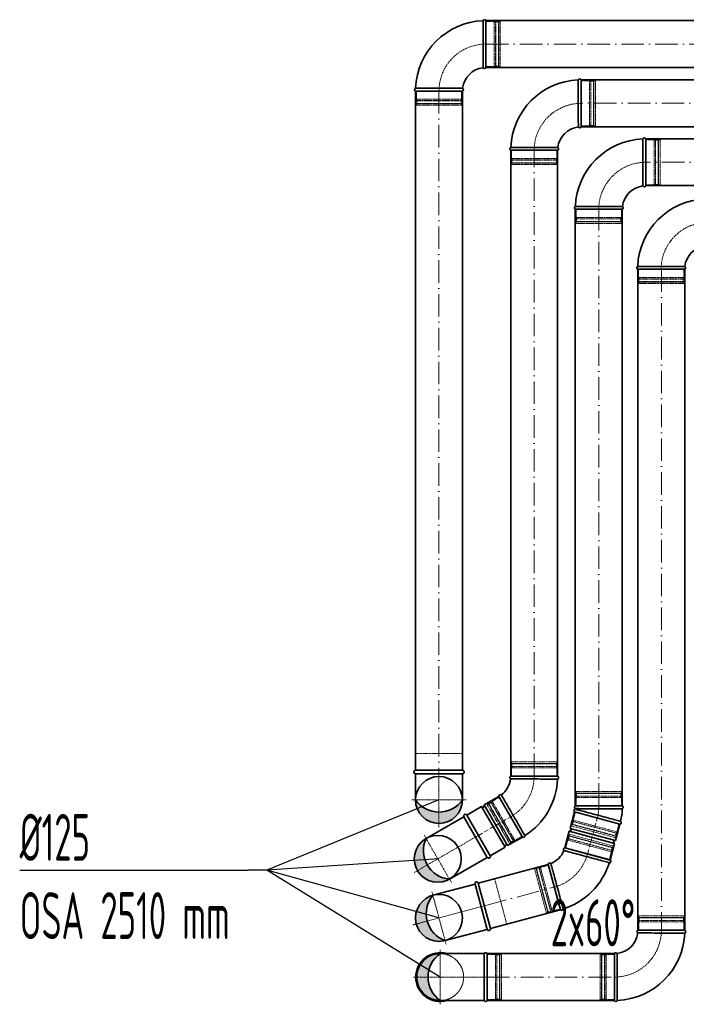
# Model space of a CAD drawing. Header units: millimetres. Extents: x 8221 to 89444, y -105166 to -5578.
# Tile 56 of 118: x 60609 to 62383, y -68729 to -66108. Entities that reach past the tile are written whole.
import ezdxf

# ---------------------------------------------------------------- set-up
doc = ezdxf.new("R2010")
doc.units = ezdxf.units.MM
for name, pattern in [('ACAD_ISO02W100', [15, 12, -3]), ('ACAD_ISO10W100', [18, 12, -3, 0, -3]), ('phl_thick', [0])]:
    doc.linetypes.add(name, pattern=pattern)
for name, color, linetype, lineweight in [('VZT_01 SUP (PŘÍVOD) - OBRYS', 5, 'Continuous', 35), ('VZT_02 SUP (PŘÍVOD) - OSA', 5, 'ACAD_ISO10W100', 5), ('VZT_04 SUP (PŘÍVOD) - SKRYTÉ', 5, 'ACAD_ISO02W100', 5), ('VZT_05 ETA (ODVOD) - OBRYS', 6, 'Continuous', 35), ('VZT_06 ETA (ODVOD) - OSA', 6, 'ACAD_ISO10W100', 5), ('VZT_60_KOTY - DIMENZE', 7, 'Continuous', 5)]:
    doc.layers.add(name, color=color, linetype=linetype, lineweight=lineweight)
doc.layers.add('VZT_03 SUP (PŘÍVOD) - NETISK', color=8, linetype='ACAD_ISO02W100', lineweight=5, plot=False)
doc.layers.add('VZT_07 ETA (ODVOD) - NETISK', color=8, linetype='ACAD_ISO02W100', lineweight=5, plot=False)
doc.styles.add('EVORA_125', font='isocp.shx', dxfattribs={"width": 0.6, "height": 125})

msp = doc.modelspace()

# ---------------------------------------------------------------- hatches: boundary and pattern name
at = {"layer": 'VZT_01 SUP (PŘÍVOD) - OBRYS'}
h = msp.add_hatch(color=256, dxfattribs=at)
h.dxf.hatch_style = 1
h.paths.add_polyline_path([(61662.7, -68185.4, 0.242708), (61725.2, -68217.7), (61725.2, -68247.9, -0.414214)])
h.paths.add_polyline_path([(61725.2, -68247.9), (61725.2, -68217.7, 0.242708), (61787.7, -68185.4, -0.414214)])
h = msp.add_hatch(color=256, dxfattribs=at)
h.dxf.hatch_style = 1
h.paths.add_polyline_path([(61728.3, -68594.4, 0.242708), (61696.1, -68656.9), (61665.8, -68656.9, -0.414214)])
h.paths.add_polyline_path([(61665.8, -68656.9), (61696.1, -68656.9, 0.242708), (61728.3, -68719.4, -0.414214)])
at = {"layer": 'VZT_05 ETA (ODVOD) - OBRYS'}
h = msp.add_hatch(color=256, dxfattribs=at)
h.dxf.hatch_style = 1
h.paths.add_polyline_path([(61753.3, -68396.2, -0.242708), (61694.1, -68358.2), (61667.9, -68373.4, 0.414214)])
h.paths.add_polyline_path([(61667.9, -68373.4), (61694.1, -68358.2, -0.242708), (61690.8, -68288, 0.414214)])
h = msp.add_hatch(color=256, dxfattribs=at)
h.dxf.hatch_style = 1
h.paths.add_polyline_path([(61741.4, -68559.9, -0.242708), (61694, -68507.9), (61664.8, -68515.7, 0.414214)])
h.paths.add_polyline_path([(61664.8, -68515.7), (61694, -68507.9, -0.242708), (61709, -68439.2, 0.414214)])

# ---------------------------------------------------------------- linework, layer by layer
at = {"layer": 'VZT_01 SUP (PŘÍVOD) - OBRYS'}
for p, q in [((61850.2, -66110.2), (61850.2, -66235.2)), ((61787.7, -66297.7), (61662.7, -66297.7)), ((62378.9, -66772.2), (62253.9, -66772.2)), ((62254.5, -68531.9), (62379.5, -68531.9)), ((61845.7, -68594.4), (61728.6, -68594.4)), ((61853.3, -68719.4), (61853.3, -68594.4)), ((62192, -68719.4), (62192, -68594.4)), ((61728.6, -68719.4), (61845.7, -68719.4))]:
    msp.add_line(p, q, dxfattribs=at)
for points in [[(62827.9, -66110.2), (61850.2, -66110.2)], [(62827.9, -66235.2), (61850.2, -66235.2)], [(61662.7, -68106.4), (61662.7, -66297.7)], [(61787.7, -68106.4), (61787.7, -66297.7)], [(61787.7, -68106.4), (61662.7, -68106.4)], [(61787.7, -68115.4), (61662.7, -68115.4)], [(61662.7, -68115.4), (61662.7, -68185.4)], [(61787.7, -68115.4), (61787.7, -68185.4)], [(62192, -68594.4), (61853.1, -68594.4)], [(62192, -68719.4), (61853.1, -68719.4)]]:
    msp.add_lwpolyline(points, dxfattribs=at)
at = {"layer": 'VZT_01 SUP (PŘÍVOD) - OBRYS', "elevation": 0}
for points in [[(62254.5, -68531.9), (62254.5, -66772.2)], [(62379.5, -68531.9), (62379.5, -66772.2)]]:
    msp.add_lwpolyline(points, dxfattribs=at)
at = {"layer": 'VZT_01 SUP (PŘÍVOD) - OBRYS'}
for centre, radius, start, end in [((61850.2, -66297.7), 187.5, 92.3607, 177.6393), ((61846.4, -66111.9), 4.17, 23.4678, 158.8928), ((61850.2, -66297.7), 62.5, 96.8302, 173.1698), ((61846.4, -66233.6), 4.17, 210.2981, 336.5322), ((61664.3, -66293.9), 4.17, 111.1072, 246.5322), ((61786, -66293.9), 4.17, 293.4678, 59.7019), ((62441.4, -66772.2), 187.5, 92.3607, 177.6393), ((62441.4, -66772.2), 62.5, 96.8302, 173.1698), ((62255.6, -66768.4), 4.17, 111.1072, 246.5322), ((62377.3, -66768.4), 4.17, 293.4678, 59.7019), ((61662.7, -68110.9), 4.5, 90, 270), ((61787.7, -68110.9), 4.5, 270, 90), ((61725.2, -68185.4), 62.5, 0, 180), ((61725.2, -68141), 76.7, 215.4307, 324.5693), ((61725.2, -68185.4), 62.5, 180, 0), ((62192, -68531.9), 62.5, 276.8302, 353.1698), ((62192, -68531.9), 187.5, 272.3607, 357.6393), ((62256.1, -68535.8), 4.17, 113.4678, 239.7019), ((62377.8, -68535.8), 4.17, 291.1072, 66.5322), ((61728.3, -68656.9), 65, 74.021, 180), ((61772.8, -68656.9), 76.7, 125.4307, 234.5693), ((61849.5, -68596.1), 4.17, 23.4678, 156.5387), ((62195.8, -68596.1), 4.17, 30.2981, 156.5322), ((61728.3, -68656.9), 65, 180, 285.979), ((61849.5, -68717.8), 4.17, 203.4613, 336.5322), ((62195.8, -68717.8), 4.17, 203.4678, 338.8928)]:
    msp.add_arc(centre, radius, start, end, dxfattribs=at)
for points, knots in [([(61842.8, -66235.7), (61842.8, -66235.7), (61842.8, -66235.6), (61842.7, -66235.3), (61842.7, -66235), (61842.7, -66233.9), (61842.7, -66233.2), (61842.7, -66230), (61842.7, -66226.9), (61842.6, -66217.9), (61842.6, -66211.8), (61842.6, -66197.7), (61842.6, -66189.8), (61842.5, -66173.6), (61842.5, -66165.4), (61842.5, -66149.5), (61842.5, -66142.1), (61842.5, -66128.9), (61842.5, -66123.3), (61842.5, -66116.3), (61842.5, -66114.2), (61842.5, -66111.2), (61842.5, -66110.4), (61842.5, -66110.4)], [197.067977, 197.067977, 197.067977, 197.067977, 201.792196, 201.792196, 209.190204, 209.190204, 218.040239, 218.040239, 237.760854, 237.760854, 262.206108, 262.206108, 286.831239, 286.831239, 311.323072, 311.323072, 335.946087, 335.946087, 360.704397, 360.704397, 377.088273, 377.088273, 394.105327, 394.105327, 394.105327, 394.105327]), ([(61788.1, -66290.3), (61788.1, -66290.3), (61786.6, -66290.3), (61780.4, -66290.3), (61775.9, -66290.2), (61764.5, -66290.2), (61757.7, -66290.2), (61742.7, -66290.1), (61734.7, -66290.1), (61718.3, -66290.1), (61710.2, -66290.1), (61695, -66290.1), (61688, -66290), (61676.3, -66290), (61671.5, -66290), (61664.9, -66290), (61663.1, -66290), (61662.9, -66290), (61662.8, -66290), (61662.8, -66290)], [0, 0, 0, 0, 24.235852, 24.235852, 48.531845, 48.531845, 73.024415, 73.024415, 97.570898, 97.570898, 122.078339, 122.078339, 146.53579, 146.53579, 170.957495, 170.957495, 195.359468, 195.359468, 197.168246, 197.168246, 197.168246, 197.168246]), ([(62379.4, -66764.8), (62379.4, -66764.8), (62377.8, -66764.7), (62371.7, -66764.7), (62367.2, -66764.7), (62355.8, -66764.6), (62349, -66764.6), (62334, -66764.6), (62325.9, -66764.5), (62309.6, -66764.5), (62301.4, -66764.5), (62286.3, -66764.5), (62279.3, -66764.5), (62267.5, -66764.5), (62262.8, -66764.5), (62256.2, -66764.5), (62254.4, -66764.5), (62254.1, -66764.5), (62254.1, -66764.5), (62254.1, -66764.5)], [0, 0, 0, 0, 24.235852, 24.235852, 48.531845, 48.531845, 73.024415, 73.024415, 97.570898, 97.570898, 122.078339, 122.078339, 146.53579, 146.53579, 170.957495, 170.957495, 195.359468, 195.359468, 197.168246, 197.168246, 197.168246, 197.168246]), ([(62254, -68539.4), (62254, -68539.4), (62255.6, -68539.4), (62261.7, -68539.4), (62266.2, -68539.4), (62277.6, -68539.5), (62284.4, -68539.5), (62299.4, -68539.6), (62307.5, -68539.6), (62323.9, -68539.6), (62332, -68539.6), (62347.2, -68539.6), (62354.1, -68539.6), (62365.9, -68539.6), (62370.6, -68539.6), (62377.2, -68539.7), (62379.1, -68539.7), (62379.3, -68539.7), (62379.3, -68539.7), (62379.3, -68539.7)], [0, 0, 0, 0, 24.235852, 24.235852, 48.531845, 48.531845, 73.024415, 73.024415, 97.570898, 97.570898, 122.078339, 122.078339, 146.53579, 146.53579, 170.957495, 170.957495, 195.359468, 195.359468, 197.168246, 197.168246, 197.168246, 197.168246]), ([(61728.6, -68594.4), (61720.8, -68594.4), (61713, -68595.9), (61698.1, -68601.7), (61691.2, -68606.1), (61679.4, -68617.4), (61674.7, -68624.1), (61668.1, -68639), (61666.2, -68647), (61665.8, -68663.3), (61667.1, -68671.3), (61672.9, -68686.6), (61677.2, -68693.5), (61688.3, -68705.5), (61694.9, -68710.3), (61709.7, -68717.1), (61717.7, -68719), (61726.8, -68719.4), (61727.7, -68719.4), (61728.6, -68719.4)], [98.62411, 98.62411, 98.62411, 98.62411, 122.078339, 122.078339, 146.53579, 146.53579, 170.957495, 170.957495, 195.359468, 195.359468, 219.755412, 219.755412, 244.157475, 244.157475, 268.57741, 268.57741, 293.026847, 293.026847, 295.711299, 295.711299, 295.711299, 295.711299]), ([(61845.7, -68594.4), (61845.7, -68594.4), (61845.7, -68595.1), (61845.6, -68598.4), (61845.6, -68602), (61845.6, -68611.8), (61845.6, -68618), (61845.6, -68629.8), (61845.6, -68634.9), (61845.6, -68645.6), (61845.6, -68651.3), (61845.6, -68656.9)], [295.84321, 295.84321, 295.84321, 295.84321, 311.323072, 311.323072, 335.946087, 335.946087, 360.704397, 360.704397, 377.088273, 377.088273, 394.105327, 394.105327, 394.105327, 394.105327]), ([(62199.4, -68594), (62199.4, -68594), (62199.4, -68594), (62199.4, -68594.4), (62199.4, -68594.7), (62199.4, -68595.7), (62199.4, -68596.5), (62199.5, -68599.7), (62199.5, -68602.8), (62199.5, -68611.7), (62199.5, -68617.9), (62199.6, -68632), (62199.6, -68639.8), (62199.6, -68656.1), (62199.7, -68664.3), (62199.7, -68680.1), (62199.7, -68687.6), (62199.7, -68700.8), (62199.7, -68706.4), (62199.7, -68713.4), (62199.7, -68715.5), (62199.7, -68718.5), (62199.7, -68719.3), (62199.7, -68719.3)], [197.067977, 197.067977, 197.067977, 197.067977, 201.792196, 201.792196, 209.190204, 209.190204, 218.040239, 218.040239, 237.760854, 237.760854, 262.206108, 262.206108, 286.831239, 286.831239, 311.323072, 311.323072, 335.946087, 335.946087, 360.704397, 360.704397, 377.088273, 377.088273, 394.105327, 394.105327, 394.105327, 394.105327]), ([(61845.6, -68656.9), (61845.6, -68665), (61845.6, -68673), (61845.6, -68687.7), (61845.6, -68694.3), (61845.6, -68705.5), (61845.6, -68710), (61845.6, -68716.5), (61845.7, -68718.4), (61845.7, -68719.3), (61845.7, -68719.4), (61845.7, -68719.4)], [0, 0, 0, 0, 24.204846, 24.204846, 47.668011, 47.668011, 70.404067, 70.404067, 92.541841, 92.541841, 98.27232, 98.27232, 98.27232, 98.27232])]:
    msp.add_open_spline(points, degree=3, knots=knots, dxfattribs=at)
at = {"layer": 'VZT_02 SUP (PŘÍVOD) - OSA', "ltscale": 0.3}
for points in [[(61725.2, -66297.7), (61725.2, -66297.7, -0.414214), (61850.2, -66172.7), (61850.2, -66172.7)], [(62316.4, -66772.2), (62316.4, -66772.2, -0.414214), (62441.4, -66647.2), (62441.4, -66647.2)], [(62317, -68531.9), (62317, -68531.9, -0.414214), (62192, -68656.9), (62192, -68656.9)]]:
    msp.add_lwpolyline(points, format="xyb", dxfattribs=at)
at = {"layer": 'VZT_02 SUP (PŘÍVOD) - OSA', "ltscale": 5}
for points in [[(61850.2, -66172.7), (62827.9, -66172.7)], [(61725.2, -66297.7), (61725.2, -68106.4)], [(61853.1, -68656.9), (62192, -68656.9)]]:
    msp.add_lwpolyline(points, dxfattribs=at)
at = {"layer": 'VZT_02 SUP (PŘÍVOD) - OSA', "ltscale": 5, "elevation": 0}
msp.add_lwpolyline([(62317, -66772.2), (62317, -68531.9)], dxfattribs=at)
at = {"layer": 'VZT_02 SUP (PŘÍVOD) - OSA', "ltscale": 0.3}
for points in [[(61725.2, -68185.4), (61725.2, -68106.4)], [(61725.2, -68185.4), (61652.7, -68185.4)], [(61725.2, -68257.9), (61725.2, -68185.4)], [(61797.7, -68185.4), (61725.2, -68185.4)], [(61728.3, -68729.4), (61728.3, -68584.4)], [(61853.3, -68656.9), (61656, -68656.9)]]:
    msp.add_lwpolyline(points, dxfattribs=at)
at = {"layer": 'VZT_03 SUP (PŘÍVOD) - NETISK', "ltscale": 0.4}
for p, q in [((61850.2, -66112.7), (61872.2, -66112.7)), ((61872.2, -66112.7), (61872.2, -66232.7)), ((61872.2, -66113.7), (61875.7, -66113.7)), ((61875.7, -66111.7), (61875.7, -66233.7)), ((61875.7, -66111.7), (61876.2, -66111.7)), ((61876.2, -66111.7), (61876.2, -66233.7)), ((61876.2, -66113.7), (61883.2, -66113.7)), ((61883.2, -66111.7), (61883.2, -66233.7)), ((61883.2, -66111.7), (61883.7, -66111.7)), ((61883.7, -66111.7), (61883.7, -66233.7)), ((61883.7, -66113.7), (61884.2, -66113.7)), ((61884.2, -66112.7), (61884.2, -66232.7)), ((61884.2, -66112.7), (61888.2, -66112.7)), ((61888.2, -66112.7), (61888.2, -66232.7)), ((61850.2, -66232.7), (61872.2, -66232.7)), ((61872.2, -66231.7), (61875.7, -66231.7)), ((61875.7, -66233.7), (61876.2, -66233.7)), ((61876.2, -66231.7), (61883.2, -66231.7)), ((61883.2, -66233.7), (61883.7, -66233.7)), ((61883.7, -66231.7), (61884.2, -66231.7)), ((61884.2, -66232.7), (61888.2, -66232.7)), ((61665.2, -66297.7), (61665.2, -66319.7)), ((61785.2, -66297.7), (61785.2, -66319.7)), ((61786.2, -66323.2), (61664.2, -66323.2)), ((61664.2, -66323.2), (61664.2, -66323.7)), ((61786.2, -66323.7), (61664.2, -66323.7)), ((61785.2, -66319.7), (61665.2, -66319.7)), ((61666.2, -66319.7), (61666.2, -66323.2)), ((61666.2, -66323.7), (61666.2, -66330.7)), ((61784.2, -66319.7), (61784.2, -66323.2)), ((61784.2, -66323.7), (61784.2, -66330.7)), ((61786.2, -66323.2), (61786.2, -66323.7)), ((61786.2, -66330.7), (61664.2, -66330.7)), ((61664.2, -66330.7), (61664.2, -66331.2)), ((61786.2, -66331.2), (61664.2, -66331.2)), ((61785.2, -66331.7), (61665.2, -66331.7)), ((61665.2, -66331.7), (61665.2, -66335.7)), ((61785.2, -66335.7), (61665.2, -66335.7)), ((61666.2, -66331.2), (61666.2, -66331.7)), ((61784.2, -66331.2), (61784.2, -66331.7)), ((61785.2, -66331.7), (61785.2, -66335.7)), ((61786.2, -66330.7), (61786.2, -66331.2)), ((62256.4, -66772.2), (62256.4, -66794.2)), ((62376.4, -66772.2), (62376.4, -66794.2)), ((62377.4, -66797.7), (62255.4, -66797.7)), ((62255.4, -66797.7), (62255.4, -66798.2)), ((62377.4, -66798.2), (62255.4, -66798.2)), ((62376.4, -66794.2), (62256.4, -66794.2)), ((62257.4, -66794.2), (62257.4, -66797.7)), ((62257.4, -66798.2), (62257.4, -66805.2)), ((62375.4, -66794.2), (62375.4, -66797.7)), ((62375.4, -66798.2), (62375.4, -66805.2)), ((62377.4, -66797.7), (62377.4, -66798.2)), ((62377.4, -66805.2), (62255.4, -66805.2)), ((62255.4, -66805.2), (62255.4, -66805.7)), ((62377.4, -66805.7), (62255.4, -66805.7)), ((62376.4, -66806.2), (62256.4, -66806.2)), ((62256.4, -66806.2), (62256.4, -66810.2)), ((62376.4, -66810.2), (62256.4, -66810.2)), ((62257.4, -66805.7), (62257.4, -66806.2)), ((62375.4, -66805.7), (62375.4, -66806.2)), ((62376.4, -66806.2), (62376.4, -66810.2)), ((62377.4, -66805.2), (62377.4, -66805.7)), ((62256, -68498.4), (62378, -68498.4)), ((62256, -68498.9), (62256, -68498.4)), ((62256, -68498.9), (62378, -68498.9)), ((62257, -68493.9), (62377, -68493.9)), ((62257, -68497.9), (62257, -68493.9)), ((62257, -68497.9), (62377, -68497.9)), ((62258, -68498.4), (62258, -68497.9)), ((62258, -68505.9), (62258, -68498.9)), ((62376, -68498.4), (62376, -68497.9)), ((62376, -68505.9), (62376, -68498.9)), ((62377, -68497.9), (62377, -68493.9)), ((62378, -68498.9), (62378, -68498.4)), ((62256, -68505.9), (62378, -68505.9)), ((62256, -68506.4), (62256, -68505.9)), ((62256, -68506.4), (62378, -68506.4)), ((62257, -68509.9), (62377, -68509.9)), ((62257, -68531.9), (62257, -68509.9)), ((62258, -68509.9), (62258, -68506.4)), ((62376, -68509.9), (62376, -68506.4)), ((62377, -68531.9), (62377, -68509.9)), ((62378, -68506.4), (62378, -68505.9)), ((61853.3, -68596.9), (61875.3, -68596.9)), ((61875.3, -68716.9), (61875.3, -68596.9)), ((61875.3, -68597.9), (61878.8, -68597.9)), ((61878.8, -68717.9), (61878.8, -68595.9)), ((61878.8, -68595.9), (61879.3, -68595.9)), ((61879.3, -68717.9), (61879.3, -68595.9)), ((61879.3, -68597.9), (61886.3, -68597.9)), ((61886.3, -68717.9), (61886.3, -68595.9)), ((61886.3, -68595.9), (61886.8, -68595.9)), ((61886.8, -68717.9), (61886.8, -68595.9)), ((61886.8, -68597.9), (61887.3, -68597.9)), ((61887.3, -68716.9), (61887.3, -68596.9)), ((61887.3, -68596.9), (61891.3, -68596.9)), ((61891.3, -68716.9), (61891.3, -68596.9)), ((62154, -68716.9), (62154, -68596.9)), ((62158, -68596.9), (62154, -68596.9)), ((62158, -68716.9), (62158, -68596.9)), ((62158.5, -68597.9), (62158, -68597.9)), ((62158.5, -68717.9), (62158.5, -68595.9)), ((62159, -68595.9), (62158.5, -68595.9)), ((62159, -68717.9), (62159, -68595.9)), ((62166, -68597.9), (62159, -68597.9)), ((62166, -68717.9), (62166, -68595.9)), ((62166.5, -68595.9), (62166, -68595.9)), ((62166.5, -68717.9), (62166.5, -68595.9)), ((62170, -68597.9), (62166.5, -68597.9)), ((62170, -68716.9), (62170, -68596.9)), ((62192, -68596.9), (62170, -68596.9)), ((61853.3, -68716.9), (61875.3, -68716.9)), ((61875.3, -68715.9), (61878.8, -68715.9)), ((61878.8, -68717.9), (61879.3, -68717.9)), ((61879.3, -68715.9), (61886.3, -68715.9)), ((61886.3, -68717.9), (61886.8, -68717.9)), ((61886.8, -68715.9), (61887.3, -68715.9)), ((61887.3, -68716.9), (61891.3, -68716.9)), ((62158, -68716.9), (62154, -68716.9)), ((62158.5, -68715.9), (62158, -68715.9)), ((62159, -68717.9), (62158.5, -68717.9)), ((62166, -68715.9), (62159, -68715.9)), ((62166.5, -68717.9), (62166, -68717.9)), ((62170, -68715.9), (62166.5, -68715.9)), ((62192, -68716.9), (62170, -68716.9))]:
    msp.add_line(p, q, dxfattribs=at)
msp.add_lwpolyline([(61787.7, -68106.4), (61787.7, -68061.4), (61662.7, -68061.4), (61662.7, -68106.4)], dxfattribs=at)
at = {"layer": 'VZT_04 SUP (PŘÍVOD) - SKRYTÉ', "ltscale": 0.1}
msp.add_open_spline([(61728.1, -68594.4), (61735.9, -68594.4), (61743.7, -68595.9), (61758.5, -68601.7), (61765.5, -68606.1), (61777.2, -68617.4), (61782, -68624.1), (61788.6, -68639), (61790.4, -68647), (61790.9, -68663.3), (61789.5, -68671.3), (61783.8, -68686.6), (61779.5, -68693.5), (61768.4, -68705.5), (61761.7, -68710.3), (61746.9, -68717.1), (61738.9, -68719), (61729.9, -68719.4), (61729, -68719.4), (61728.1, -68719.4)], degree=3, knots=[98.62411, 98.62411, 98.62411, 98.62411, 122.078339, 122.078339, 146.53579, 146.53579, 170.957495, 170.957495, 195.359468, 195.359468, 219.755412, 219.755412, 244.157475, 244.157475, 268.57741, 268.57741, 293.026847, 293.026847, 295.711299, 295.711299, 295.711299, 295.711299], dxfattribs=at)
at = {"layer": 'VZT_05 ETA (ODVOD) - OBRYS'}
for p, q in [((62103.5, -66268), (62103.5, -66393)), ((62275.5, -66424.9), (62275.5, -66549.9)), ((62041, -66455.5), (61916, -66455.5)), ((62213, -66612.4), (62088, -66612.4)), ((61916, -68121.9), (62041, -68121.9)), ((61845.4, -68198.7), (61884.8, -68176)), ((61947.3, -68284.2), (61884.8, -68176)), ((61947.3, -68284.2), (61884.8, -68176)), ((61799, -68225.5), (61838.4, -68202.7)), ((61900.9, -68311), (61838.4, -68202.7)), ((61907.9, -68307), (61845.4, -68198.7)), ((62088, -68201), (62213, -68201)), ((61861.5, -68333.7), (61799, -68225.5)), ((62074.1, -68260.9), (62086, -68217)), ((62206.7, -68249.6), (62085.9, -68217.2)), ((62206.6, -68249.7), (62086, -68217)), ((62060.1, -68312.6), (62072, -68268.7)), ((62192.6, -68301.4), (62072, -68268.7)), ((62194.7, -68293.6), (62074.1, -68260.9)), ((62194.7, -68293.6), (62206.6, -68249.7)), ((61907.9, -68307), (61947.3, -68284.2)), ((61861.5, -68333.7), (61900.9, -68311)), ((62180.8, -68345.1), (62060, -68312.8)), ((62180.7, -68345.3), (62060.1, -68312.6)), ((62180.7, -68345.3), (62192.6, -68301.4)), ((62015.8, -68356.9), (62048.2, -68477.7))]:
    msp.add_line(p, q, dxfattribs=at)
for points in [[(62103.5, -66267.7), (62828.5, -66267.7)], [(62103.5, -66392.7), (62828.5, -66392.7)], [(62275.9, -66424.6), (62829.1, -66424.6)], [(61916, -66455.5), (61916, -68121.9)], [(62041, -66455.5), (62041, -68121.9)], [(62275.9, -66549.6), (62829.1, -66549.6)], [(62088, -66612.8), (62088, -68201)], [(62213, -66612.8), (62213, -68201)], [(61791.2, -68230), (61690.8, -68288)], [(61853.7, -68338.2), (61791.2, -68230)], [(61861.5, -68333.7), (61799, -68225.5)], [(61853.7, -68338.2), (61753.3, -68396.2)], [(62015.8, -68356.9), (61829.7, -68406.8)], [(61821.1, -68409.1), (61709, -68439.2)], [(61853.4, -68529.9), (61821.1, -68409.1)], [(61862.1, -68527.5), (61829.7, -68406.8)], [(62048.2, -68477.7), (61862.1, -68527.5)], [(61853.4, -68529.9), (61741.4, -68559.9)]]:
    msp.add_lwpolyline(points, dxfattribs=at)
for centre in [(61722, -68342.1), (61725.2, -68499.5)]:
    msp.add_circle(centre, 62.5, dxfattribs=at)
for centre, radius, start, end in [((62103.5, -66455.5), 187.5, 92.3607, 177.6393), ((62099.7, -66269.6), 4.17, 23.4678, 158.8928), ((62103.5, -66455.5), 62.5, 96.8302, 173.1698), ((62099.7, -66391.3), 4.17, 210.2981, 336.5322), ((62275.5, -66612.4), 187.5, 92.3607, 177.6393), ((62271.7, -66426.6), 4.17, 23.4678, 158.8928), ((61917.7, -66451.6), 4.17, 111.1072, 246.5322), ((62039.4, -66451.6), 4.17, 293.4678, 59.7019), ((62275.5, -66612.4), 62.5, 96.8302, 173.1698), ((62271.7, -66548.3), 4.17, 210.2981, 336.5322), ((62089.7, -66608.6), 4.17, 111.1072, 246.5322), ((62211.4, -66608.6), 4.17, 293.4678, 59.7019), ((61853.5, -68121.9), 62.5, 306.8302, 353.1698), ((61917.7, -68125.7), 4.17, 113.4678, 239.7019), ((61853.5, -68121.9), 187.5, 302.3607, 357.6393), ((62039.4, -68125.7), 4.17, 291.1072, 66.5322), ((61888.9, -68175.5), 4.17, 60.2981, 186.5322), ((61841.9, -68200.7), 4, 210, 30), ((62088.5, -68213.9), 4.17, 105.2981, 231.5322), ((62089.7, -68204.9), 4.17, 113.4678, 239.7019), ((62025.5, -68201), 62.5, 351.8302, 353.1698), ((62025.5, -68201), 187.5, 347.3607, 357.6393), ((62211.4, -68204.9), 4.17, 291.1072, 66.5322), ((61795.1, -68227.7), 4.5, 30, 210), ((62206, -68245.4), 4.17, 278.4678, 53.8928), ((62073, -68264.8), 4, 254.8332, 74.8332), ((61760.5, -68319.9), 76.7, 155.4307, 264.5693), ((61949.8, -68280.9), 4.17, 233.4678, 8.8928), ((62193.7, -68297.5), 4, 74.8332, 254.8332), ((61904.4, -68309), 4, 30, 210), ((61999.6, -68296.6), 62.5, 291.8302, 338.1698), ((62060.6, -68316.9), 4.17, 98.4678, 224.7019), ((61857.6, -68336), 4.5, 210, 30), ((62178.2, -68348.4), 4.17, 276.1072, 51.5322), ((62019.9, -68357.6), 4.17, 45.2981, 171.5322), ((61999.6, -68296.6), 187.5, 287.3607, 342.6393), ((61825.4, -68408), 4.5, 15, 195), ((61768.1, -68488), 76.7, 140.4307, 249.5693), ((62051.4, -68475.1), 4.17, 218.4678, 353.8928), ((61857.8, -68528.7), 4.5, 195, 15)]:
    msp.add_arc(centre, radius, start, end, dxfattribs=at)
for points, knots in [([(62096.1, -66393.4), (62096.1, -66393.4), (62096.1, -66393.4), (62096.1, -66393.1), (62096.1, -66392.7), (62096.1, -66391.7), (62096.1, -66390.9), (62096.1, -66387.7), (62096, -66384.6), (62096, -66375.7), (62096, -66369.5), (62095.9, -66355.4), (62095.9, -66347.6), (62095.9, -66331.4), (62095.9, -66323.1), (62095.8, -66307.3), (62095.8, -66299.8), (62095.8, -66286.6), (62095.8, -66281), (62095.8, -66274.1), (62095.8, -66271.9), (62095.8, -66268.9), (62095.8, -66268.1), (62095.8, -66268.1)], [197.067977, 197.067977, 197.067977, 197.067977, 201.792196, 201.792196, 209.190204, 209.190204, 218.040239, 218.040239, 237.760854, 237.760854, 262.206108, 262.206108, 286.831239, 286.831239, 311.323072, 311.323072, 335.946087, 335.946087, 360.704397, 360.704397, 377.088273, 377.088273, 394.105327, 394.105327, 394.105327, 394.105327]), ([(62268.1, -66550.4), (62268.1, -66550.4), (62268.1, -66550.3), (62268.1, -66550), (62268.1, -66549.7), (62268.1, -66548.6), (62268.1, -66547.8), (62268.1, -66544.7), (62268.1, -66541.5), (62268, -66532.6), (62268, -66526.4), (62267.9, -66512.3), (62267.9, -66504.5), (62267.9, -66488.3), (62267.9, -66480.1), (62267.9, -66464.2), (62267.8, -66456.7), (62267.8, -66443.5), (62267.8, -66438), (62267.8, -66431), (62267.8, -66428.8), (62267.8, -66425.9), (62267.8, -66425.1), (62267.8, -66425.1)], [197.067977, 197.067977, 197.067977, 197.067977, 201.792196, 201.792196, 209.190204, 209.190204, 218.040239, 218.040239, 237.760854, 237.760854, 262.206108, 262.206108, 286.831239, 286.831239, 311.323072, 311.323072, 335.946087, 335.946087, 360.704397, 360.704397, 377.088273, 377.088273, 394.105327, 394.105327, 394.105327, 394.105327]), ([(62041.5, -66448), (62041.5, -66448), (62039.9, -66448), (62033.8, -66448), (62029.3, -66448), (62017.9, -66447.9), (62011.1, -66447.9), (61996.1, -66447.9), (61988, -66447.8), (61971.6, -66447.8), (61963.5, -66447.8), (61948.3, -66447.8), (61941.4, -66447.8), (61929.6, -66447.8), (61924.9, -66447.8), (61918.3, -66447.8), (61916.5, -66447.8), (61916.2, -66447.8), (61916.2, -66447.8), (61916.2, -66447.8)], [0, 0, 0, 0, 24.235852, 24.235852, 48.531845, 48.531845, 73.024415, 73.024415, 97.570898, 97.570898, 122.078339, 122.078339, 146.53579, 146.53579, 170.957495, 170.957495, 195.359468, 195.359468, 197.168246, 197.168246, 197.168246, 197.168246]), ([(62213.5, -66605), (62213.5, -66605), (62211.9, -66605), (62205.8, -66604.9), (62201.3, -66604.9), (62189.9, -66604.9), (62183.1, -66604.8), (62168.1, -66604.8), (62160, -66604.8), (62143.7, -66604.8), (62135.5, -66604.7), (62120.3, -66604.7), (62113.4, -66604.7), (62101.6, -66604.7), (62096.9, -66604.7), (62090.3, -66604.7), (62088.5, -66604.7), (62088.2, -66604.7), (62088.2, -66604.7), (62088.2, -66604.7)], [0, 0, 0, 0, 24.235852, 24.235852, 48.531845, 48.531845, 73.024415, 73.024415, 97.570898, 97.570898, 122.078339, 122.078339, 146.53579, 146.53579, 170.957495, 170.957495, 195.359468, 195.359468, 197.168246, 197.168246, 197.168246, 197.168246]), ([(61915.6, -68129.3), (61915.6, -68129.3), (61917.2, -68129.3), (61923.3, -68129.4), (61927.8, -68129.4), (61939.2, -68129.4), (61946, -68129.5), (61961, -68129.5), (61969.1, -68129.5), (61985.4, -68129.5), (61993.5, -68129.5), (62008.7, -68129.6), (62015.7, -68129.6), (62027.4, -68129.6), (62032.2, -68129.6), (62038.8, -68129.6), (62040.6, -68129.6), (62040.9, -68129.6), (62040.9, -68129.6), (62040.9, -68129.6)], [0, 0, 0, 0, 24.241649, 24.241649, 48.548455, 48.548455, 73.037485, 73.037485, 97.576449, 97.576449, 122.078893, 122.078893, 146.533806, 146.533806, 170.95436, 170.95436, 195.355919, 195.355919, 197.168215, 197.168215, 197.168215, 197.168215]), ([(61891, -68171.9), (61891, -68171.9), (61891, -68171.9), (61891.2, -68172.2), (61891.3, -68172.5), (61891.9, -68173.4), (61892.3, -68174.1), (61893.9, -68176.8), (61895.5, -68179.5), (61900, -68187.2), (61903.1, -68192.5), (61910.2, -68204.7), (61914.1, -68211.5), (61922.2, -68225.5), (61926.3, -68232.7), (61934.3, -68246.4), (61938, -68252.9), (61944.6, -68264.3), (61947.4, -68269.1), (61950.9, -68275.1), (61952, -68277), (61953.5, -68279.6), (61953.9, -68280.2), (61953.9, -68280.2)], [197.067977, 197.067977, 197.067977, 197.067977, 201.792196, 201.792196, 209.190204, 209.190204, 218.040239, 218.040239, 237.760854, 237.760854, 262.206108, 262.206108, 286.831239, 286.831239, 311.323072, 311.323072, 335.946087, 335.946087, 360.704397, 360.704397, 377.088273, 377.088273, 394.105327, 394.105327, 394.105327, 394.105327]), ([(62087.4, -68209.9), (62087.4, -68209.9), (62087.5, -68209.9), (62087.8, -68210), (62088.1, -68210.1), (62089.1, -68210.3), (62089.9, -68210.5), (62092.9, -68211.3), (62095.9, -68212.1), (62104.6, -68214.4), (62110.5, -68216), (62124.2, -68219.6), (62131.8, -68221.6), (62147.4, -68225.8), (62155.4, -68227.9), (62170.7, -68232), (62177.9, -68233.9), (62190.7, -68237.3), (62196, -68238.7), (62202.8, -68240.5), (62204.9, -68241.1), (62207.8, -68241.9), (62208.5, -68242), (62208.5, -68242)], [197.067977, 197.067977, 197.067977, 197.067977, 201.792196, 201.792196, 209.190204, 209.190204, 218.040239, 218.040239, 237.760854, 237.760854, 262.206108, 262.206108, 286.831239, 286.831239, 311.323072, 311.323072, 335.946087, 335.946087, 360.704397, 360.704397, 377.088273, 377.088273, 394.105327, 394.105327, 394.105327, 394.105327]), ([(62212.9, -68208.7), (62212.9, -68208.7), (62211.3, -68208.7), (62205.1, -68208.7), (62200.6, -68208.7), (62189.2, -68208.7), (62182.5, -68208.7), (62167.6, -68208.7), (62159.6, -68208.7), (62143.5, -68208.7), (62135.5, -68208.7), (62120.5, -68208.6), (62113.6, -68208.6), (62101.6, -68208.5), (62096.8, -68208.5), (62089.9, -68208.5), (62087.9, -68208.5), (62087.6, -68208.5), (62087.6, -68208.5), (62087.6, -68208.5)], [0, 0, 0, 0, 24.387943, 24.387943, 48.744346, 48.744346, 73.054145, 73.054145, 97.279096, 97.279096, 121.391669, 121.391669, 145.530915, 145.530915, 170.211612, 170.211612, 194.936447, 194.936447, 197.163682, 197.163682, 197.163682, 197.163682]), ([(62057.7, -68319.8), (62057.7, -68319.8), (62057.7, -68319.8), (62058, -68319.9), (62058.3, -68320), (62059.3, -68320.3), (62060.1, -68320.5), (62063.1, -68321.3), (62066.2, -68322.2), (62074.8, -68324.5), (62080.7, -68326.1), (62094.3, -68329.8), (62101.9, -68331.9), (62117.6, -68336.1), (62125.5, -68338.2), (62140.8, -68342.4), (62148, -68344.3), (62160.8, -68347.7), (62166.1, -68349.2), (62172.9, -68351), (62175, -68351.5), (62177.9, -68352.3), (62178.6, -68352.5), (62178.6, -68352.5)], [197.067977, 197.067977, 197.067977, 197.067977, 201.792196, 201.792196, 209.190204, 209.190204, 218.040239, 218.040239, 237.760854, 237.760854, 262.206108, 262.206108, 286.831239, 286.831239, 311.323072, 311.323072, 335.946087, 335.946087, 360.704397, 360.704397, 377.088273, 377.088273, 394.105327, 394.105327, 394.105327, 394.105327]), ([(62022.9, -68354.6), (62022.9, -68354.6), (62023.3, -68356.1), (62024.9, -68362), (62026.1, -68366.4), (62029.1, -68377.3), (62030.9, -68383.9), (62034.8, -68398.4), (62036.9, -68406.2), (62041.2, -68422), (62043.3, -68429.8), (62047.2, -68444.5), (62049, -68451.2), (62052.1, -68462.6), (62053.3, -68467.1), (62055.1, -68473.5), (62055.5, -68475.3), (62055.6, -68475.5), (62055.6, -68475.5), (62055.6, -68475.5)], [0, 0, 0, 0, 24.241649, 24.241649, 48.548455, 48.548455, 73.037485, 73.037485, 97.576449, 97.576449, 122.078893, 122.078893, 146.533806, 146.533806, 170.95436, 170.95436, 195.355919, 195.355919, 197.168215, 197.168215, 197.168215, 197.168215])]:
    msp.add_open_spline(points, degree=3, knots=knots, dxfattribs=at)
at = {"layer": 'VZT_06 ETA (ODVOD) - OSA', "ltscale": 0.3}
for points in [[(61978.5, -66455.5), (61978.5, -66455.5, -0.414214), (62103.5, -66330.5), (62103.5, -66330.5)], [(62150.5, -66612.4), (62150.5, -66612.4, -0.414214), (62275.5, -66487.4), (62275.5, -66487.4)], [(61978.5, -68121.9), (61978.5, -68121.9, -0.267949), (61916, -68230.1, -0.267949)], [(62150.5, -68201), (62150.5, -68201, -0.065543), (62146.3, -68233.4, -0.065543)], [(62032, -68417.3), (62032, -68417.3, 0.267949), (62120.4, -68328.9, 0.267949)]]:
    msp.add_lwpolyline(points, format="xyb", dxfattribs=at)
at = {"layer": 'VZT_06 ETA (ODVOD) - OSA', "ltscale": 5}
for points in [[(62828.5, -66330.2), (62103.5, -66330.2)], [(61978.5, -68121.9), (61978.5, -66455.5)], [(62829.1, -66487.1), (62275.9, -66487.1)], [(62150.5, -68201), (62150.5, -66612.8)], [(61845.9, -68467.2), (62032, -68417.3)]]:
    msp.add_lwpolyline(points, dxfattribs=at)
at = {"layer": 'VZT_06 ETA (ODVOD) - OSA'}
for points in [[(61830.3, -68279.6), (61916, -68230.1)], [(62120.4, -68328.9), (62146.3, -68233.4)]]:
    msp.add_lwpolyline(points, dxfattribs=at)
at = {"layer": 'VZT_06 ETA (ODVOD) - OSA', "ltscale": 0.3}
for points in [[(61722, -68342.1), (61685.8, -68279.3)], [(61722, -68342.1), (61830.3, -68279.6)], [(61659.3, -68378.4), (61722, -68342.1)], [(61758.3, -68404.9), (61722, -68342.1)], [(61725.2, -68499.5), (61706.4, -68429.5)], [(61725.2, -68499.5), (61845.9, -68467.2)], [(61655.2, -68518.3), (61725.2, -68499.5)], [(61743.9, -68569.6), (61725.2, -68499.5)]]:
    msp.add_lwpolyline(points, dxfattribs=at)
at = {"layer": 'VZT_07 ETA (ODVOD) - NETISK', "ltscale": 0.4}
for p, q in [((62103.5, -66270.5), (62125.5, -66270.5)), ((62125.5, -66270.5), (62125.5, -66390.5)), ((62125.5, -66271.5), (62129, -66271.5)), ((62129, -66269.5), (62129, -66391.5)), ((62129, -66269.5), (62129.5, -66269.5)), ((62129.5, -66269.5), (62129.5, -66391.5)), ((62129.5, -66271.5), (62136.5, -66271.5)), ((62136.5, -66269.5), (62136.5, -66391.5)), ((62136.5, -66269.5), (62137, -66269.5)), ((62137, -66269.5), (62137, -66391.5)), ((62137, -66271.5), (62137.5, -66271.5)), ((62137.5, -66270.5), (62137.5, -66390.5)), ((62137.5, -66270.5), (62141.5, -66270.5)), ((62141.5, -66270.5), (62141.5, -66390.5)), ((62103.5, -66390.5), (62125.5, -66390.5)), ((62125.5, -66389.5), (62129, -66389.5)), ((62129, -66391.5), (62129.5, -66391.5)), ((62129.5, -66389.5), (62136.5, -66389.5)), ((62136.5, -66391.5), (62137, -66391.5)), ((62137, -66389.5), (62137.5, -66389.5)), ((62137.5, -66390.5), (62141.5, -66390.5)), ((62275.5, -66427.4), (62297.5, -66427.4)), ((62297.5, -66427.4), (62297.5, -66547.4)), ((62297.5, -66428.4), (62301, -66428.4)), ((62301, -66426.4), (62301, -66548.4)), ((62301, -66426.4), (62301.5, -66426.4)), ((62301.5, -66426.4), (62301.5, -66548.4)), ((62301.5, -66428.4), (62308.5, -66428.4)), ((62308.5, -66426.4), (62308.5, -66548.4)), ((62308.5, -66426.4), (62309, -66426.4)), ((62309, -66426.4), (62309, -66548.4)), ((62309, -66428.4), (62309.5, -66428.4)), ((62309.5, -66427.4), (62309.5, -66547.4)), ((62309.5, -66427.4), (62313.5, -66427.4)), ((62313.5, -66427.4), (62313.5, -66547.4)), ((61918.5, -66455.5), (61918.5, -66477.5)), ((62038.5, -66455.5), (62038.5, -66477.5)), ((62039.5, -66481), (61917.5, -66481)), ((61917.5, -66481), (61917.5, -66481.5)), ((62039.5, -66481.5), (61917.5, -66481.5)), ((62038.5, -66477.5), (61918.5, -66477.5)), ((61919.5, -66477.5), (61919.5, -66481)), ((61919.5, -66481.5), (61919.5, -66488.5)), ((62037.5, -66477.5), (62037.5, -66481)), ((62037.5, -66481.5), (62037.5, -66488.5)), ((62039.5, -66481), (62039.5, -66481.5)), ((62039.5, -66488.5), (61917.5, -66488.5)), ((61917.5, -66488.5), (61917.5, -66489)), ((62039.5, -66489), (61917.5, -66489)), ((62038.5, -66489.5), (61918.5, -66489.5)), ((61918.5, -66489.5), (61918.5, -66493.5)), ((62038.5, -66493.5), (61918.5, -66493.5)), ((61919.5, -66489), (61919.5, -66489.5)), ((62037.5, -66489), (62037.5, -66489.5)), ((62038.5, -66489.5), (62038.5, -66493.5)), ((62039.5, -66488.5), (62039.5, -66489)), ((62275.5, -66547.4), (62297.5, -66547.4)), ((62297.5, -66546.4), (62301, -66546.4)), ((62301, -66548.4), (62301.5, -66548.4)), ((62301.5, -66546.4), (62308.5, -66546.4)), ((62308.5, -66548.4), (62309, -66548.4)), ((62309, -66546.4), (62309.5, -66546.4)), ((62309.5, -66547.4), (62313.5, -66547.4)), ((62090.5, -66612.4), (62090.5, -66634.4)), ((62210.5, -66612.4), (62210.5, -66634.4)), ((62211.5, -66637.9), (62089.5, -66637.9)), ((62089.5, -66637.9), (62089.5, -66638.4)), ((62211.5, -66638.4), (62089.5, -66638.4)), ((62210.5, -66634.4), (62090.5, -66634.4)), ((62091.5, -66634.4), (62091.5, -66637.9)), ((62091.5, -66638.4), (62091.5, -66645.4)), ((62209.5, -66634.4), (62209.5, -66637.9)), ((62209.5, -66638.4), (62209.5, -66645.4)), ((62211.5, -66637.9), (62211.5, -66638.4)), ((62211.5, -66645.4), (62089.5, -66645.4)), ((62089.5, -66645.4), (62089.5, -66645.9)), ((62211.5, -66645.9), (62089.5, -66645.9)), ((62210.5, -66646.4), (62090.5, -66646.4)), ((62090.5, -66646.4), (62090.5, -66650.4)), ((62210.5, -66650.4), (62090.5, -66650.4)), ((62091.5, -66645.9), (62091.5, -66646.4)), ((62209.5, -66645.9), (62209.5, -66646.4)), ((62210.5, -66646.4), (62210.5, -66650.4)), ((62211.5, -66645.4), (62211.5, -66645.9)), ((61918.5, -68083.9), (62038.5, -68083.9)), ((61918.5, -68087.9), (61918.5, -68083.9)), ((62038.5, -68087.9), (62038.5, -68083.9)), ((61917.5, -68088.4), (62039.5, -68088.4)), ((61917.5, -68088.9), (61917.5, -68088.4)), ((61917.5, -68088.9), (62039.5, -68088.9)), ((61917.5, -68095.9), (62039.5, -68095.9)), ((61917.5, -68096.4), (61917.5, -68095.9)), ((61917.5, -68096.4), (62039.5, -68096.4)), ((61918.5, -68087.9), (62038.5, -68087.9)), ((61918.5, -68099.9), (62038.5, -68099.9)), ((61918.5, -68121.9), (61918.5, -68099.9)), ((61919.5, -68088.4), (61919.5, -68087.9)), ((61919.5, -68095.9), (61919.5, -68088.9)), ((61919.5, -68099.9), (61919.5, -68096.4)), ((62037.5, -68088.4), (62037.5, -68087.9)), ((62037.5, -68095.9), (62037.5, -68088.9)), ((62037.5, -68099.9), (62037.5, -68096.4)), ((62038.5, -68121.9), (62038.5, -68099.9)), ((62039.5, -68088.9), (62039.5, -68088.4)), ((62039.5, -68096.4), (62039.5, -68095.9)), ((62090.5, -68163), (62210.5, -68163)), ((62090.5, -68167), (62090.5, -68163)), ((62210.5, -68167), (62210.5, -68163)), ((61863.4, -68190), (61863, -68190.3)), ((61924.4, -68295.7), (61863.4, -68190)), ((61867.5, -68190), (61864.4, -68191.8)), ((61886, -68178.2), (61867, -68189.2)), ((61927, -68293.1), (61867, -68189.2)), ((62089.5, -68167.5), (62211.5, -68167.5)), ((62089.5, -68168), (62089.5, -68167.5)), ((62089.5, -68168), (62211.5, -68168)), ((62089.5, -68175), (62211.5, -68175)), ((62089.5, -68175.5), (62089.5, -68175)), ((62089.5, -68175.5), (62211.5, -68175.5)), ((62090.5, -68167), (62210.5, -68167)), ((62090.5, -68179), (62210.5, -68179)), ((62090.5, -68201), (62090.5, -68179)), ((62091.5, -68167.5), (62091.5, -68167)), ((62091.5, -68175), (62091.5, -68168)), ((62091.5, -68179), (62091.5, -68175.5)), ((62209.5, -68167.5), (62209.5, -68167)), ((62209.5, -68175), (62209.5, -68168)), ((62209.5, -68179), (62209.5, -68175.5)), ((62210.5, -68201), (62210.5, -68179)), ((62211.5, -68168), (62211.5, -68167.5)), ((62211.5, -68175.5), (62211.5, -68175)), ((61856.6, -68195.2), (61853.1, -68197.2)), ((61913.1, -68301.1), (61853.1, -68197.2)), ((61857, -68193.8), (61856.5, -68194)), ((61917.5, -68299.7), (61856.5, -68194)), ((61916.6, -68299.1), (61856.6, -68195.2)), ((61918, -68299.4), (61857, -68193.8)), ((61857.5, -68195.8), (61857.1, -68196)), ((61864, -68192), (61858, -68195.5)), ((61924, -68295.9), (61863, -68190.3)), ((62080.8, -68242.2), (62080.6, -68242.7)), ((62198.6, -68273.8), (62080.8, -68242.2)), ((62088.3, -68217.8), (62082.6, -68239.1)), ((62198.5, -68270.2), (62082.6, -68239.1)), ((62083.6, -68239.4), (62082.7, -68242.7)), ((62079.5, -68250.7), (62078.5, -68254.6)), ((62194.4, -68285.6), (62078.5, -68254.6)), ((62078.8, -68249.5), (62078.7, -68249.9)), ((62196.5, -68281.5), (62078.7, -68249.9)), ((62196.7, -68281), (62078.8, -68249.5)), ((62195.4, -68281.7), (62079.5, -68250.7)), ((62080.6, -68250.5), (62080.5, -68250.9)), ((62198.5, -68274.3), (62080.6, -68242.7)), ((62082.6, -68243.2), (62080.8, -68250)), ((62204.2, -68248.9), (62198.5, -68270.2)), ((61923, -68294.2), (61917, -68297.7)), ((61926.5, -68292.2), (61923.4, -68294)), ((61946, -68282.1), (61927, -68293.1)), ((62062.4, -68313.4), (62068.1, -68292.1)), ((62068.1, -68288.5), (62068.2, -68288)), ((62185.9, -68320.1), (62068.1, -68288.5)), ((62184, -68323.2), (62068.1, -68292.1)), ((62186, -68319.6), (62068.2, -68288)), ((62069.1, -68292.4), (62070, -68289)), ((62070, -68281.3), (62070.1, -68280.8)), ((62187.8, -68312.8), (62070, -68281.3)), ((62188, -68312.4), (62070.1, -68280.8)), ((62070.1, -68288.5), (62071.9, -68281.8)), ((62071.2, -68280.6), (62072.3, -68276.7)), ((62187.1, -68311.6), (62071.2, -68280.6)), ((62072.1, -68281.3), (62072.2, -68280.8)), ((62188.2, -68307.8), (62072.3, -68276.7)), ((62195.4, -68281.7), (62194.4, -68285.6)), ((62194.6, -68281), (62194.5, -68281.5)), ((62196.5, -68273.8), (62194.7, -68280.5)), ((62196.7, -68281), (62196.5, -68281.5)), ((62197.6, -68269.9), (62196.7, -68273.3)), ((62198.6, -68273.8), (62198.5, -68274.3)), ((61916.6, -68299.1), (61913.1, -68301.1)), ((61916.5, -68298), (61916.1, -68298.2)), ((61918, -68299.4), (61917.5, -68299.7)), ((61924.4, -68295.7), (61924, -68295.9)), ((62183.1, -68322.9), (62184, -68319.6)), ((62184.1, -68319.1), (62185.9, -68312.3)), ((62185.9, -68320.1), (62186, -68319.6)), ((62186, -68311.8), (62186.2, -68311.4)), ((62187.1, -68311.6), (62188.2, -68307.8)), ((62187.8, -68312.8), (62188, -68312.4)), ((62178.3, -68344.5), (62184, -68323.2)), ((61983.6, -68368.2), (61979.8, -68369.2)), ((61979.8, -68369.2), (62010.8, -68485.1)), ((61983.6, -68368.2), (62014.7, -68484.1)), ((61984.3, -68366.9), (61983.9, -68367.1)), ((61983.9, -68367.1), (62015.4, -68484.9)), ((61984.4, -68369), (61983.9, -68369.1)), ((61984.3, -68366.9), (62015.9, -68484.8)), ((61991.6, -68367.1), (61984.9, -68368.9)), ((61991.6, -68365), (61991.1, -68365.1)), ((61991.1, -68365.1), (62022.7, -68483)), ((61991.6, -68365), (62023.2, -68482.8)), ((61995.5, -68366), (61992.1, -68366.9)), ((62016.5, -68359.4), (61995.2, -68365.1)), ((61995.2, -68365.1), (62026.3, -68481)), ((62047.5, -68475.3), (62026.3, -68481)), ((62014.7, -68484.1), (62010.8, -68485.1)), ((62014.9, -68483), (62014.4, -68483.1)), ((62022.2, -68481), (62015.4, -68482.8)), ((62015.9, -68484.8), (62015.4, -68484.9)), ((62026, -68480), (62022.6, -68480.9)), ((62023.2, -68482.8), (62022.7, -68483))]:
    msp.add_line(p, q, dxfattribs=at)
for points in [[(61861.5, -68333.7), (61900.5, -68311.2), (61838, -68203), (61799, -68225.5)], [(61862.1, -68527.5), (61905.6, -68515.9), (61873.2, -68395.2), (61829.7, -68406.8)]]:
    msp.add_lwpolyline(points, dxfattribs=at)
at = {"layer": 'VZT_60_KOTY - DIMENZE', "linetype": 'ByBlock', "lineweight": -2}
msp.add_line((61267.1, -68372.4), (61217.1, -68372.4), dxfattribs=at)
for points in [[(61725.2, -68185.4), (61267.1, -68372.4)], [(61725.2, -68342.1), (61267.1, -68372.4)], [(60609.4, -68372.4), (61217.1, -68372.4)], [(61267.1, -68372.4), (61267.1, -68372.4)], [(61267.1, -68372.4), (61267.1, -68372.4)], [(61725.2, -68499.5), (61267.1, -68372.4)], [(61728.3, -68656.9), (61267.1, -68372.4)]]:
    msp.add_lwpolyline(points, dxfattribs=at)

# ---------------------------------------------------------------- texts
at = {"layer": 'VZT_60_KOTY - DIMENZE', "style": 'EVORA_125', "width": 0.6}
msp.add_text('2x60°', height=125, dxfattribs=at).set_placement((62022.3, -68574.9))
at = {"layer": 'VZT_60_KOTY - DIMENZE', "linetype": 'phl_thick', "insert": (60609.4, -68222.4), "char_height": 125, "attachment_point": 1, "style": 'EVORA_125'}
msp.add_mtext('%%C125\\POSA 2510 mm', dxfattribs=at)

doc.saveas('drawing.dxf')
